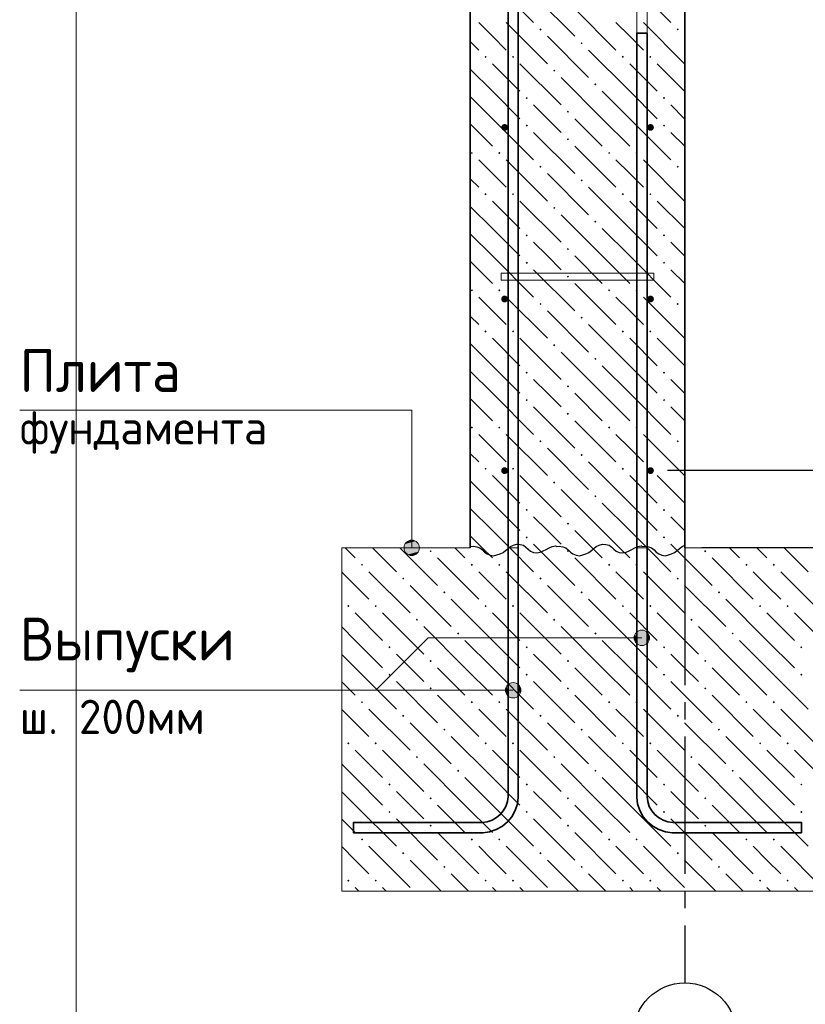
# Model space of a CAD drawing. Header units: millimetres. Extents: x 0 to 59400, y 0 to 42000.
# Tile 27 of 37: x 45623 to 50201, y 8943 to 14681. Entities that reach past the tile are written whole.
import ezdxf

# ---------------------------------------------------------------- set-up
doc = ezdxf.new("R2010")
doc.units = ezdxf.units.MM
doc.linetypes.add('______5', pattern=[1100, 800, -100, 100, -100])
for name, color, linetype, lineweight in [('Standard', 7, 'Continuous', 25), ('Выпуски арматуры Г-обр.', 52, 'Continuous', 25), ('ЖБ Стена верхний уровень', 7, 'Continuous', 35), ('Позиционная метка диаметр_ шаг', 7, 'Continuous', 13), ('Позиционная метка линия выноска', 7, 'Continuous', 13), ('Примечания', 7, 'Continuous', 13), ('Стена фоновая арматура У1', 7, 'Continuous', 18), ('Стена фоновая арматура Х1', 7, 'Continuous', 35), ('Стена фоновая затяжка С-обр.', 52, 'Continuous', 25), ('Фоновоя арматура Х1', 52, 'Continuous', 25)]:
    doc.layers.add(name, color=color, linetype=linetype, lineweight=lineweight)
doc.layers.add('Оси', color=7, linetype='______5')
doc.styles.add('ISOCPEUR', font='txt')

msp = doc.modelspace()

# ---------------------------------------------------------------- hatches: boundary and pattern name
at = {"layer": 'ЖБ Стена верхний уровень', "linetype": 'Continuous', "lineweight": 18, "transparency": 33554687}
for points in [[(48651.4, 14624.2), (48657.9, 14630.7), (48664.4, 14624.2), (48657.9, 14617.7)], [(49451.4, 14624.2), (49457.9, 14630.7), (49464.4, 14624.2), (49457.9, 14617.7)], [(48891.4, 14544.2), (48897.9, 14550.7), (48904.4, 14544.2), (48897.9, 14537.7)], [(48331.4, 14464.2), (48337.9, 14470.7), (48344.4, 14464.2), (48337.9, 14457.7)], [(48491.4, 14464.2), (48497.9, 14470.7), (48504.4, 14464.2), (48497.9, 14457.7)], [(49131.4, 14464.2), (49137.9, 14470.7), (49144.4, 14464.2), (49137.9, 14457.7)], [(49291.4, 14464.2), (49297.9, 14470.7), (49304.4, 14464.2), (49297.9, 14457.7)], [(48731.4, 14384.2), (48737.9, 14390.7), (48744.4, 14384.2), (48737.9, 14377.7)], [(48971.4, 14304.2), (48977.9, 14310.7), (48984.4, 14304.2), (48977.9, 14297.7)], [(48571.4, 14224.2), (48577.9, 14230.7), (48584.4, 14224.2), (48577.9, 14217.7)], [(49371.4, 14224.2), (49377.9, 14230.7), (49384.4, 14224.2), (49377.9, 14217.7)], [(48811.4, 14144.2), (48817.9, 14150.7), (48824.4, 14144.2), (48817.9, 14137.7)], [(48571.4, 14064.2), (48577.9, 14070.7), (48584.4, 14064.2), (48577.9, 14057.7)], [(49371.4, 14064.2), (49377.9, 14070.7), (49384.4, 14064.2), (49377.9, 14057.7)], [(48811.4, 13984.2), (48817.9, 13990.7), (48824.4, 13984.2), (48817.9, 13977.7)], [(48251.4, 13904.2), (48257.9, 13910.7), (48264.4, 13904.2), (48257.9, 13897.7)], [(48411.4, 13904.2), (48417.9, 13910.7), (48424.4, 13904.2), (48417.9, 13897.7)], [(49051.4, 13904.2), (49057.9, 13910.7), (49064.4, 13904.2), (49057.9, 13897.7)], [(49211.4, 13904.2), (49217.9, 13910.7), (49224.4, 13904.2), (49217.9, 13897.7)], [(48651.4, 13824.2), (48657.9, 13830.7), (48664.4, 13824.2), (48657.9, 13817.7)], [(49451.4, 13824.2), (49457.9, 13830.7), (49464.4, 13824.2), (49457.9, 13817.7)], [(48891.4, 13744.2), (48897.9, 13750.7), (48904.4, 13744.2), (48897.9, 13737.7)], [(48331.4, 13664.2), (48337.9, 13670.7), (48344.4, 13664.2), (48337.9, 13657.7)], [(48491.4, 13664.2), (48497.9, 13670.7), (48504.4, 13664.2), (48497.9, 13657.7)], [(49131.4, 13664.2), (49137.9, 13670.7), (49144.4, 13664.2), (49137.9, 13657.7)], [(49291.4, 13664.2), (49297.9, 13670.7), (49304.4, 13664.2), (49297.9, 13657.7)], [(48731.4, 13584.2), (48737.9, 13590.7), (48744.4, 13584.2), (48737.9, 13577.7)], [(48971.4, 13504.2), (48977.9, 13510.7), (48984.4, 13504.2), (48977.9, 13497.7)], [(48571.4, 13424.2), (48577.9, 13430.7), (48584.4, 13424.2), (48577.9, 13417.7)], [(49371.4, 13424.2), (49377.9, 13430.7), (49384.4, 13424.2), (49377.9, 13417.7)], [(48811.4, 13344.2), (48817.9, 13350.7), (48824.4, 13344.2), (48817.9, 13337.7)], [(48571.4, 13264.2), (48577.9, 13270.7), (48584.4, 13264.2), (48577.9, 13257.7)], [(49371.4, 13264.2), (49377.9, 13270.7), (49384.4, 13264.2), (49377.9, 13257.7)], [(48811.4, 13184.2), (48817.9, 13190.7), (48824.4, 13184.2), (48817.9, 13177.7)], [(48251.4, 13104.2), (48257.9, 13110.7), (48264.4, 13104.2), (48257.9, 13097.7)], [(48411.4, 13104.2), (48417.9, 13110.7), (48424.4, 13104.2), (48417.9, 13097.7)], [(49051.4, 13104.2), (49057.9, 13110.7), (49064.4, 13104.2), (49057.9, 13097.7)], [(49211.4, 13104.2), (49217.9, 13110.7), (49224.4, 13104.2), (49217.9, 13097.7)], [(48651.4, 13024.2), (48657.9, 13030.7), (48664.4, 13024.2), (48657.9, 13017.7)], [(49451.4, 13024.2), (49457.9, 13030.7), (49464.4, 13024.2), (49457.9, 13017.7)], [(48891.4, 12944.2), (48897.9, 12950.7), (48904.4, 12944.2), (48897.9, 12937.7)], [(48331.4, 12864.2), (48337.9, 12870.7), (48344.4, 12864.2), (48337.9, 12857.7)], [(48491.4, 12864.2), (48497.9, 12870.7), (48504.4, 12864.2), (48497.9, 12857.7)], [(49131.4, 12864.2), (49137.9, 12870.7), (49144.4, 12864.2), (49137.9, 12857.7)], [(49291.4, 12864.2), (49297.9, 12870.7), (49304.4, 12864.2), (49297.9, 12857.7)], [(48731.4, 12784.2), (48737.9, 12790.7), (48744.4, 12784.2), (48737.9, 12777.7)], [(48971.4, 12704.2), (48977.9, 12710.7), (48984.4, 12704.2), (48977.9, 12697.7)], [(48571.4, 12624.2), (48577.9, 12630.7), (48584.4, 12624.2), (48577.9, 12617.7)], [(49371.4, 12624.2), (49377.9, 12630.7), (49384.4, 12624.2), (49377.9, 12617.7)], [(48811.4, 12544.2), (48817.9, 12550.7), (48824.4, 12544.2), (48817.9, 12537.7)], [(48571.4, 12464.2), (48577.9, 12470.7), (48584.4, 12464.2), (48577.9, 12457.7)], [(49371.4, 12464.2), (49377.9, 12470.7), (49384.4, 12464.2), (49377.9, 12457.7)], [(48811.4, 12384.2), (48817.9, 12390.7), (48824.4, 12384.2), (48817.9, 12377.7)], [(48251.4, 12304.2), (48257.9, 12310.7), (48264.4, 12304.2), (48257.9, 12297.7)], [(48411.4, 12304.2), (48417.9, 12310.7), (48424.4, 12304.2), (48417.9, 12297.7)], [(49051.4, 12304.2), (49057.9, 12310.7), (49064.4, 12304.2), (49057.9, 12297.7)], [(49211.4, 12304.2), (49217.9, 12310.7), (49224.4, 12304.2), (49217.9, 12297.7)], [(48651.4, 12224.2), (48657.9, 12230.7), (48664.4, 12224.2), (48657.9, 12217.7)], [(49451.4, 12224.2), (49457.9, 12230.7), (49464.4, 12224.2), (49457.9, 12217.7)], [(48891.4, 12144.2), (48897.9, 12150.7), (48904.4, 12144.2), (48897.9, 12137.7)], [(48331.4, 12064.2), (48337.9, 12070.7), (48344.4, 12064.2), (48337.9, 12057.7)], [(48491.4, 12064.2), (48497.9, 12070.7), (48504.4, 12064.2), (48497.9, 12057.7)], [(49131.4, 12064.2), (49137.9, 12070.7), (49144.4, 12064.2), (49137.9, 12057.7)], [(49291.4, 12064.2), (49297.9, 12070.7), (49304.4, 12064.2), (49297.9, 12057.7)], [(48731.4, 11984.2), (48737.9, 11990.7), (48744.4, 11984.2), (48737.9, 11977.7)], [(48971.4, 11904.2), (48977.9, 11910.7), (48984.4, 11904.2), (48977.9, 11897.7)], [(48571.4, 11824.2), (48577.9, 11830.7), (48584.4, 11824.2), (48577.9, 11817.7)], [(49371.4, 11824.2), (49377.9, 11830.7), (49384.4, 11824.2), (49377.9, 11817.7)], [(48811.4, 11744.2), (48817.9, 11750.7), (48824.4, 11744.2), (48817.9, 11737.7)], [(48571.4, 11664.2), (48577.9, 11670.7), (48584.4, 11664.2), (48577.9, 11657.7)], [(49371.4, 11664.2), (49377.9, 11670.7), (49384.4, 11664.2), (49377.9, 11657.7)]]:
    msp.add_hatch(color=7, dxfattribs=at).paths.add_polyline_path(points, flags=16)
at = {"layer": 'Позиционная метка линия выноска', "linetype": 'Continuous', "lineweight": 13, "transparency": 33554687}
for points in [[(47885.1, 11642), (47930.1, 11642), (47907.6, 11648.3)], [(47862.6, 11603.3), (47952.6, 11603.3), (47946.3, 11625.8)], [(47862.6, 11603.3), (47946.3, 11625.8), (47868.9, 11625.8)], [(47868.9, 11580.8), (47952.6, 11603.3), (47862.6, 11603.3)], [(47868.9, 11625.8), (47946.3, 11625.8), (47930.1, 11642)], [(47868.9, 11625.8), (47930.1, 11642), (47885.1, 11642)], [(47868.9, 11580.8), (47946.3, 11580.8), (47952.6, 11603.3)], [(47885.1, 11564.6), (47946.3, 11580.8), (47868.9, 11580.8)], [(47885.1, 11564.6), (47930.1, 11564.6), (47946.3, 11580.8)], [(47930.1, 11564.6), (47885.1, 11564.6), (47907.6, 11558.3)], [(49210.1, 11056.3), (49210.1, 11101.3), (49203.8, 11078.8)], [(49226.3, 11040.1), (49226.3, 11117.5), (49210.1, 11101.3)], [(49226.3, 11040.1), (49210.1, 11101.3), (49210.1, 11056.3)], [(49248.8, 11033.8), (49248.8, 11123.8), (49226.3, 11117.5)], [(49248.8, 11033.8), (49226.3, 11117.5), (49226.3, 11040.1)], [(49271.3, 11040.1), (49271.3, 11117.5), (49248.8, 11123.8)], [(49271.3, 11040.1), (49248.8, 11123.8), (49248.8, 11033.8)], [(49287.5, 11056.3), (49287.5, 11101.3), (49271.3, 11117.5)], [(49287.5, 11056.3), (49271.3, 11117.5), (49271.3, 11040.1)], [(49287.5, 11101.3), (49287.5, 11056.3), (49293.8, 11078.8)], [(48460.1, 10750.9), (48460.1, 10795.9), (48453.8, 10773.4)], [(48476.3, 10734.7), (48476.3, 10812.1), (48460.1, 10795.9)], [(48476.3, 10734.7), (48460.1, 10795.9), (48460.1, 10750.9)], [(48498.8, 10728.4), (48498.8, 10818.4), (48476.3, 10812.1)], [(48498.8, 10728.4), (48476.3, 10812.1), (48476.3, 10734.7)], [(48521.3, 10734.7), (48521.3, 10812.1), (48498.8, 10818.4)], [(48521.3, 10734.7), (48498.8, 10818.4), (48498.8, 10728.4)], [(48537.5, 10750.9), (48537.5, 10795.9), (48521.3, 10812.1)], [(48537.5, 10750.9), (48521.3, 10812.1), (48521.3, 10734.7)], [(48537.5, 10795.9), (48537.5, 10750.9), (48543.8, 10773.4)]]:
    msp.add_hatch(color=7, dxfattribs=at).paths.add_polyline_path(points)
at = {"layer": 'Стена фоновая арматура У1', "linetype": 'Continuous', "lineweight": 13, "transparency": 33554687}
for points in [[(48468.8, 14053.3), (48467.3, 14060.9), (48463, 14067.4), (48456.5, 14071.7), (48448.8, 14073.3), (48441.2, 14071.7), (48434.7, 14067.4), (48430.4, 14060.9), (48428.8, 14053.3), (48430.4, 14045.6), (48434.7, 14039.1), (48441.2, 14034.8), (48448.8, 14033.3), (48456.5, 14034.8), (48463, 14039.1), (48467.3, 14045.6)], [(49318.8, 14053.3), (49317.3, 14060.9), (49313, 14067.4), (49306.5, 14071.7), (49298.8, 14073.3), (49291.2, 14071.7), (49284.7, 14067.4), (49280.4, 14060.9), (49278.8, 14053.3), (49280.4, 14045.6), (49284.7, 14039.1), (49291.2, 14034.8), (49298.8, 14033.3), (49306.5, 14034.8), (49313, 14039.1), (49317.3, 14045.6)], [(48468.8, 13053.3), (48467.3, 13060.9), (48463, 13067.4), (48456.5, 13071.7), (48448.8, 13073.3), (48441.2, 13071.7), (48434.7, 13067.4), (48430.4, 13060.9), (48428.8, 13053.3), (48430.4, 13045.6), (48434.7, 13039.1), (48441.2, 13034.8), (48448.8, 13033.3), (48456.5, 13034.8), (48463, 13039.1), (48467.3, 13045.6)], [(49318.8, 13053.3), (49317.3, 13060.9), (49313, 13067.4), (49306.5, 13071.7), (49298.8, 13073.3), (49291.2, 13071.7), (49284.7, 13067.4), (49280.4, 13060.9), (49278.8, 13053.3), (49280.4, 13045.6), (49284.7, 13039.1), (49291.2, 13034.8), (49298.8, 13033.3), (49306.5, 13034.8), (49313, 13039.1), (49317.3, 13045.6)], [(48468.8, 12053.3), (48467.3, 12060.9), (48463, 12067.4), (48456.5, 12071.7), (48448.8, 12073.3), (48441.2, 12071.7), (48434.7, 12067.4), (48430.4, 12060.9), (48428.8, 12053.3), (48430.4, 12045.6), (48434.7, 12039.1), (48441.2, 12034.8), (48448.8, 12033.3), (48456.5, 12034.8), (48463, 12039.1), (48467.3, 12045.6)], [(49318.8, 12053.3), (49317.3, 12060.9), (49313, 12067.4), (49306.5, 12071.7), (49298.8, 12073.3), (49291.2, 12071.7), (49284.7, 12067.4), (49280.4, 12060.9), (49278.8, 12053.3), (49280.4, 12045.6), (49284.7, 12039.1), (49291.2, 12034.8), (49298.8, 12033.3), (49306.5, 12034.8), (49313, 12039.1), (49317.3, 12045.6)]]:
    msp.add_hatch(color=7, dxfattribs=at).paths.add_polyline_path(points)
at = {"layer": 'Фоновоя арматура Х1', "linetype": 'Continuous', "lineweight": 18, "transparency": 33554687}
for points in [[(48011.4, 11584.2), (48017.9, 11590.7), (48024.4, 11584.2), (48017.9, 11577.7)], [(48811.4, 11584.2), (48817.9, 11590.7), (48824.4, 11584.2), (48817.9, 11577.7)], [(49611.4, 11584.2), (49617.9, 11590.7), (49624.4, 11584.2), (49617.9, 11577.7)], [(47611.4, 11504.2), (47617.9, 11510.7), (47624.4, 11504.2), (47617.9, 11497.7)], [(48251.4, 11504.2), (48257.9, 11510.7), (48264.4, 11504.2), (48257.9, 11497.7)], [(48411.4, 11504.2), (48417.9, 11510.7), (48424.4, 11504.2), (48417.9, 11497.7)], [(49051.4, 11504.2), (49057.9, 11510.7), (49064.4, 11504.2), (49057.9, 11497.7)], [(49211.4, 11504.2), (49217.9, 11510.7), (49224.4, 11504.2), (49217.9, 11497.7)], [(49851.4, 11504.2), (49857.9, 11510.7), (49864.4, 11504.2), (49857.9, 11497.7)], [(50011.4, 11504.2), (50017.9, 11510.7), (50024.4, 11504.2), (50017.9, 11497.7)], [(47851.4, 11424.2), (47857.9, 11430.7), (47864.4, 11424.2), (47857.9, 11417.7)], [(48651.4, 11424.2), (48657.9, 11430.7), (48664.4, 11424.2), (48657.9, 11417.7)], [(49451.4, 11424.2), (49457.9, 11430.7), (49464.4, 11424.2), (49457.9, 11417.7)], [(48091.4, 11344.2), (48097.9, 11350.7), (48104.4, 11344.2), (48097.9, 11337.7)], [(48891.4, 11344.2), (48897.9, 11350.7), (48904.4, 11344.2), (48897.9, 11337.7)], [(49691.4, 11344.2), (49697.9, 11350.7), (49704.4, 11344.2), (49697.9, 11337.7)], [(47531.4, 11264.2), (47537.9, 11270.7), (47544.4, 11264.2), (47537.9, 11257.7)], [(47691.4, 11264.2), (47697.9, 11270.7), (47704.4, 11264.2), (47697.9, 11257.7)], [(48331.4, 11264.2), (48337.9, 11270.7), (48344.4, 11264.2), (48337.9, 11257.7)], [(48491.4, 11264.2), (48497.9, 11270.7), (48504.4, 11264.2), (48497.9, 11257.7)], [(49131.4, 11264.2), (49137.9, 11270.7), (49144.4, 11264.2), (49137.9, 11257.7)], [(49291.4, 11264.2), (49297.9, 11270.7), (49304.4, 11264.2), (49297.9, 11257.7)], [(49931.4, 11264.2), (49937.9, 11270.7), (49944.4, 11264.2), (49937.9, 11257.7)], [(50091.4, 11264.2), (50097.9, 11270.7), (50104.4, 11264.2), (50097.9, 11257.7)], [(47931.4, 11184.2), (47937.9, 11190.7), (47944.4, 11184.2), (47937.9, 11177.7)], [(48731.4, 11184.2), (48737.9, 11190.7), (48744.4, 11184.2), (48737.9, 11177.7)], [(49531.4, 11184.2), (49537.9, 11190.7), (49544.4, 11184.2), (49537.9, 11177.7)], [(48171.4, 11104.2), (48177.9, 11110.7), (48184.4, 11104.2), (48177.9, 11097.7)], [(48971.4, 11104.2), (48977.9, 11110.7), (48984.4, 11104.2), (48977.9, 11097.7)], [(49771.4, 11104.2), (49777.9, 11110.7), (49784.4, 11104.2), (49777.9, 11097.7)], [(47771.4, 11024.2), (47777.9, 11030.7), (47784.4, 11024.2), (47777.9, 11017.7)], [(48571.4, 11024.2), (48577.9, 11030.7), (48584.4, 11024.2), (48577.9, 11017.7)], [(49371.4, 11024.2), (49377.9, 11030.7), (49384.4, 11024.2), (49377.9, 11017.7)], [(50171.4, 11024.2), (50177.9, 11030.7), (50184.4, 11024.2), (50177.9, 11017.7)], [(48011.4, 10944.2), (48017.9, 10950.7), (48024.4, 10944.2), (48017.9, 10937.7)], [(48811.4, 10944.2), (48817.9, 10950.7), (48824.4, 10944.2), (48817.9, 10937.7)], [(49611.4, 10944.2), (49617.9, 10950.7), (49624.4, 10944.2), (49617.9, 10937.7)], [(47771.4, 10864.2), (47777.9, 10870.7), (47784.4, 10864.2), (47777.9, 10857.7)], [(48571.4, 10864.2), (48577.9, 10870.7), (48584.4, 10864.2), (48577.9, 10857.7)], [(49371.4, 10864.2), (49377.9, 10870.7), (49384.4, 10864.2), (49377.9, 10857.7)], [(50171.4, 10864.2), (50177.9, 10870.7), (50184.4, 10864.2), (50177.9, 10857.7)], [(48011.4, 10784.2), (48017.9, 10790.7), (48024.4, 10784.2), (48017.9, 10777.7)], [(48811.4, 10784.2), (48817.9, 10790.7), (48824.4, 10784.2), (48817.9, 10777.7)], [(49611.4, 10784.2), (49617.9, 10790.7), (49624.4, 10784.2), (49617.9, 10777.7)], [(47611.4, 10704.2), (47617.9, 10710.7), (47624.4, 10704.2), (47617.9, 10697.7)], [(48251.4, 10704.2), (48257.9, 10710.7), (48264.4, 10704.2), (48257.9, 10697.7)], [(48411.4, 10704.2), (48417.9, 10710.7), (48424.4, 10704.2), (48417.9, 10697.7)], [(49051.4, 10704.2), (49057.9, 10710.7), (49064.4, 10704.2), (49057.9, 10697.7)], [(49211.4, 10704.2), (49217.9, 10710.7), (49224.4, 10704.2), (49217.9, 10697.7)], [(49851.4, 10704.2), (49857.9, 10710.7), (49864.4, 10704.2), (49857.9, 10697.7)], [(50011.4, 10704.2), (50017.9, 10710.7), (50024.4, 10704.2), (50017.9, 10697.7)], [(47851.4, 10624.2), (47857.9, 10630.7), (47864.4, 10624.2), (47857.9, 10617.7)], [(48651.4, 10624.2), (48657.9, 10630.7), (48664.4, 10624.2), (48657.9, 10617.7)], [(49451.4, 10624.2), (49457.9, 10630.7), (49464.4, 10624.2), (49457.9, 10617.7)], [(48091.4, 10544.2), (48097.9, 10550.7), (48104.4, 10544.2), (48097.9, 10537.7)], [(48891.4, 10544.2), (48897.9, 10550.7), (48904.4, 10544.2), (48897.9, 10537.7)], [(49691.4, 10544.2), (49697.9, 10550.7), (49704.4, 10544.2), (49697.9, 10537.7)], [(47531.4, 10464.2), (47537.9, 10470.7), (47544.4, 10464.2), (47537.9, 10457.7)], [(47691.4, 10464.2), (47697.9, 10470.7), (47704.4, 10464.2), (47697.9, 10457.7)], [(48331.4, 10464.2), (48337.9, 10470.7), (48344.4, 10464.2), (48337.9, 10457.7)], [(48491.4, 10464.2), (48497.9, 10470.7), (48504.4, 10464.2), (48497.9, 10457.7)], [(49131.4, 10464.2), (49137.9, 10470.7), (49144.4, 10464.2), (49137.9, 10457.7)], [(49291.4, 10464.2), (49297.9, 10470.7), (49304.4, 10464.2), (49297.9, 10457.7)], [(49931.4, 10464.2), (49937.9, 10470.7), (49944.4, 10464.2), (49937.9, 10457.7)], [(50091.4, 10464.2), (50097.9, 10470.7), (50104.4, 10464.2), (50097.9, 10457.7)], [(47931.4, 10384.2), (47937.9, 10390.7), (47944.4, 10384.2), (47937.9, 10377.7)], [(48731.4, 10384.2), (48737.9, 10390.7), (48744.4, 10384.2), (48737.9, 10377.7)], [(49531.4, 10384.2), (49537.9, 10390.7), (49544.4, 10384.2), (49537.9, 10377.7)], [(48171.4, 10304.2), (48177.9, 10310.7), (48184.4, 10304.2), (48177.9, 10297.7)], [(48971.4, 10304.2), (48977.9, 10310.7), (48984.4, 10304.2), (48977.9, 10297.7)], [(49771.4, 10304.2), (49777.9, 10310.7), (49784.4, 10304.2), (49777.9, 10297.7)], [(47771.4, 10224.2), (47777.9, 10230.7), (47784.4, 10224.2), (47777.9, 10217.7)], [(48571.4, 10224.2), (48577.9, 10230.7), (48584.4, 10224.2), (48577.9, 10217.7)], [(49371.4, 10224.2), (49377.9, 10230.7), (49384.4, 10224.2), (49377.9, 10217.7)], [(50171.4, 10224.2), (50177.9, 10230.7), (50184.4, 10224.2), (50177.9, 10217.7)], [(48011.4, 10144.2), (48017.9, 10150.7), (48024.4, 10144.2), (48017.9, 10137.7)], [(48811.4, 10144.2), (48817.9, 10150.7), (48824.4, 10144.2), (48817.9, 10137.7)], [(49611.4, 10144.2), (49617.9, 10150.7), (49624.4, 10144.2), (49617.9, 10137.7)], [(47771.4, 10064.2), (47777.9, 10070.7), (47784.4, 10064.2), (47777.9, 10057.7)], [(48571.4, 10064.2), (48577.9, 10070.7), (48584.4, 10064.2), (48577.9, 10057.7)], [(49371.4, 10064.2), (49377.9, 10070.7), (49384.4, 10064.2), (49377.9, 10057.7)], [(50171.4, 10064.2), (50177.9, 10070.7), (50184.4, 10064.2), (50177.9, 10057.7)], [(48011.4, 9984.2), (48017.9, 9990.7), (48024.4, 9984.2), (48017.9, 9977.7)], [(48811.4, 9984.2), (48817.9, 9990.7), (48824.4, 9984.2), (48817.9, 9977.7)], [(49611.4, 9984.2), (49617.9, 9990.7), (49624.4, 9984.2), (49617.9, 9977.7)], [(47611.4, 9904.2), (47617.9, 9910.7), (47624.4, 9904.2), (47617.9, 9897.7)], [(48251.4, 9904.2), (48257.9, 9910.7), (48264.4, 9904.2), (48257.9, 9897.7)], [(48411.4, 9904.2), (48417.9, 9910.7), (48424.4, 9904.2), (48417.9, 9897.7)], [(49051.4, 9904.2), (49057.9, 9910.7), (49064.4, 9904.2), (49057.9, 9897.7)], [(49211.4, 9904.2), (49217.9, 9910.7), (49224.4, 9904.2), (49217.9, 9897.7)], [(49851.4, 9904.2), (49857.9, 9910.7), (49864.4, 9904.2), (49857.9, 9897.7)], [(50011.4, 9904.2), (50017.9, 9910.7), (50024.4, 9904.2), (50017.9, 9897.7)], [(47851.4, 9824.2), (47857.9, 9830.7), (47864.4, 9824.2), (47857.9, 9817.7)], [(48651.4, 9824.2), (48657.9, 9830.7), (48664.4, 9824.2), (48657.9, 9817.7)], [(49451.4, 9824.2), (49457.9, 9830.7), (49464.4, 9824.2), (49457.9, 9817.7)], [(48091.4, 9744.2), (48097.9, 9750.7), (48104.4, 9744.2), (48097.9, 9737.7)], [(48891.4, 9744.2), (48897.9, 9750.7), (48904.4, 9744.2), (48897.9, 9737.7)], [(49691.4, 9744.2), (49697.9, 9750.7), (49704.4, 9744.2), (49697.9, 9737.7)], [(47531.4, 9664.2), (47537.9, 9670.7), (47544.4, 9664.2), (47537.9, 9657.7)], [(47691.4, 9664.2), (47697.9, 9670.7), (47704.4, 9664.2), (47697.9, 9657.7)], [(48331.4, 9664.2), (48337.9, 9670.7), (48344.4, 9664.2), (48337.9, 9657.7)], [(48491.4, 9664.2), (48497.9, 9670.7), (48504.4, 9664.2), (48497.9, 9657.7)], [(49131.4, 9664.2), (49137.9, 9670.7), (49144.4, 9664.2), (49137.9, 9657.7)], [(49291.4, 9664.2), (49297.9, 9670.7), (49304.4, 9664.2), (49297.9, 9657.7)], [(49931.4, 9664.2), (49937.9, 9670.7), (49944.4, 9664.2), (49937.9, 9657.7)], [(50091.4, 9664.2), (50097.9, 9670.7), (50104.4, 9664.2), (50097.9, 9657.7)]]:
    msp.add_hatch(color=7, dxfattribs=at).paths.add_polyline_path(points, flags=16)

# ---------------------------------------------------------------- linework, layer by layer
at = {"layer": 'Standard', "color": 254, "linetype": 'Continuous', "lineweight": 13, "true_color": 0xc4c4ff, "transparency": 33554687}
msp.add_line((45952.3, 28767.7), (45952.3, 8661.7), dxfattribs=at)
at = {"layer": 'Standard', "color": 7, "linetype": 'Continuous', "lineweight": -3, "transparency": 33554687}
for points in [[(50841.9, 12053.3), (50838.4, 12053.3), (50838.4, 12053.3), (50824.9, 12053.3), (50824.9, 12053.3), (50824.9, 12053.3), (50824.9, 12053.3), (50824.9, 12053.3), (50824.9, 12053.3), (49398.8, 12053.3)], [(50841.9, 11603.3), (50745.4, 11603.3), (50745.4, 11603.3), (49598.8, 11603.3)]]:
    msp.add_lwpolyline(points, dxfattribs=at)
at = {"layer": 'Выпуски арматуры Г-обр.', "color": 7, "linetype": 'Continuous', "lineweight": 35, "transparency": 33554687}
for points in [[(48528.8, 16603.3), (48528.8, 10149.1), (48523.6, 10111.4), (48510.7, 10072.2), (48490.5, 10036.2), (48465.7, 10006.5), (48436, 9981.6), (48399.9, 9961.4), (48360.7, 9948.5), (48323, 9943.3), (47568.8, 9943.3), (47568.8, 10003.3), (48318.9, 10003.3), (48347, 10007.2), (48375.6, 10016.6), (48401.8, 10031.3), (48423.1, 10049), (48440.9, 10070.3), (48455.5, 10096.5), (48464.9, 10125.1), (48468.8, 10153.2), (48468.8, 16603.3), (48528.8, 16603.3)], [(49278.8, 14603.3), (49278.8, 10153.2), (49282.8, 10125.1), (49292.2, 10096.5), (49306.8, 10070.3), (49324.6, 10049), (49345.9, 10031.3), (49372.1, 10016.6), (49400.6, 10007.2), (49428.8, 10003.3), (50178.8, 10003.3), (50178.8, 9943.3), (49424.7, 9943.3), (49387, 9948.5), (49347.8, 9961.4), (49311.7, 9981.6), (49282, 10006.5), (49257.2, 10036.2), (49237, 10072.2), (49224.1, 10111.4), (49218.8, 10149.1), (49218.8, 14603.3), (49278.8, 14603.3)]]:
    msp.add_lwpolyline(points, dxfattribs=at)
at = {"layer": 'ЖБ Стена верхний уровень', "color": 7, "linetype": 'Continuous', "lineweight": 35, "transparency": 33554687}
for p, q in [((48248.8, 24103.3), (48248.8, 11603.3)), ((49498.8, 11603.3), (49498.8, 24103.3))]:
    msp.add_line(p, q, dxfattribs=at)
at = {"layer": 'ЖБ Стена верхний уровень', "color": 9, "linetype": 'Continuous', "lineweight": 18, "true_color": 0xc7c7c7, "transparency": 33554687}
for p, q in [((48377.9, 14904.2), (48617.9, 14664.2)), ((49177.9, 14904.2), (49417.9, 14664.2)), ((48617.9, 14824.2), (48857.9, 14584.2)), ((48857.9, 14744.2), (49097.9, 14504.2)), ((48377.9, 14584.2), (48297.9, 14664.2)), ((48457.9, 14664.2), (48697.9, 14424.2)), ((49177.9, 14584.2), (49097.9, 14664.2)), ((49257.9, 14664.2), (49497.9, 14424.2)), ((48457.9, 14504.2), (48377.9, 14584.2)), ((48697.9, 14584.2), (48937.9, 14344.2)), ((49257.9, 14504.2), (49177.9, 14584.2)), ((49497.9, 14584.2), (49498.8, 14583.3)), ((48248.8, 14553.3), (48297.9, 14504.2)), ((49177.9, 14264.2), (48937.9, 14504.2)), ((48377.9, 14424.2), (48537.9, 14264.2)), ((48537.9, 14424.2), (48777.9, 14184.2)), ((49177.9, 14424.2), (49337.9, 14264.2)), ((49337.9, 14424.2), (49498.8, 14263.3)), ((48377.9, 14264.2), (48248.8, 14393.3)), ((49017.9, 14104.2), (48777.9, 14344.2)), ((48248.8, 14233.3), (48377.9, 14104.2)), ((48377.9, 14264.2), (48537.9, 14104.2)), ((49017.9, 14264.2), (49177.9, 14104.2)), ((49177.9, 14264.2), (49337.9, 14104.2)), ((48697.9, 14104.2), (48617.9, 14184.2)), ((49497.9, 14104.2), (49417.9, 14184.2)), ((48248.8, 14073.3), (48377.9, 13944.2)), ((48377.9, 14104.2), (48617.9, 13864.2)), ((48777.9, 14024.2), (48697.9, 14104.2)), ((48857.9, 14104.2), (49017.9, 13944.2)), ((49017.9, 14104.2), (49177.9, 13944.2)), ((49177.9, 14104.2), (49417.9, 13864.2)), ((49498.8, 14103.3), (49497.9, 14104.2)), ((48617.9, 14024.2), (48857.9, 13784.2)), ((49417.9, 14024.2), (49498.8, 13943.3)), ((48857.9, 13944.2), (49097.9, 13704.2)), ((48377.9, 13784.2), (48297.9, 13864.2)), ((48457.9, 13864.2), (48697.9, 13624.2)), ((49177.9, 13784.2), (49097.9, 13864.2)), ((49257.9, 13864.2), (49497.9, 13624.2)), ((48457.9, 13704.2), (48377.9, 13784.2)), ((48697.9, 13784.2), (48937.9, 13544.2)), ((49257.9, 13704.2), (49177.9, 13784.2)), ((49497.9, 13784.2), (49498.8, 13783.3)), ((48248.8, 13753.3), (48297.9, 13704.2)), ((49177.9, 13464.2), (48937.9, 13704.2)), ((48377.9, 13624.2), (48537.9, 13464.2)), ((48537.9, 13624.2), (48777.9, 13384.2)), ((49177.9, 13624.2), (49337.9, 13464.2)), ((49337.9, 13624.2), (49498.8, 13463.3)), ((48377.9, 13464.2), (48248.8, 13593.3)), ((49017.9, 13304.2), (48777.9, 13544.2)), ((48248.8, 13433.3), (48377.9, 13304.2)), ((48377.9, 13464.2), (48537.9, 13304.2)), ((49017.9, 13464.2), (49177.9, 13304.2)), ((49177.9, 13464.2), (49337.9, 13304.2)), ((48697.9, 13304.2), (48617.9, 13384.2)), ((49497.9, 13304.2), (49417.9, 13384.2)), ((48248.8, 13273.3), (48377.9, 13144.2)), ((48377.9, 13304.2), (48617.9, 13064.2)), ((48777.9, 13224.2), (48697.9, 13304.2)), ((48857.9, 13304.2), (49017.9, 13144.2)), ((49017.9, 13304.2), (49177.9, 13144.2)), ((49177.9, 13304.2), (49417.9, 13064.2)), ((49498.8, 13303.3), (49497.9, 13304.2)), ((48617.9, 13224.2), (48857.9, 12984.2)), ((49417.9, 13224.2), (49498.8, 13143.3)), ((48857.9, 13144.2), (49097.9, 12904.2)), ((48377.9, 12984.2), (48297.9, 13064.2)), ((48457.9, 13064.2), (48697.9, 12824.2)), ((49177.9, 12984.2), (49097.9, 13064.2)), ((49257.9, 13064.2), (49497.9, 12824.2)), ((48457.9, 12904.2), (48377.9, 12984.2)), ((48697.9, 12984.2), (48937.9, 12744.2)), ((49257.9, 12904.2), (49177.9, 12984.2)), ((49497.9, 12984.2), (49498.8, 12983.3)), ((48248.8, 12953.3), (48297.9, 12904.2)), ((49177.9, 12664.2), (48937.9, 12904.2)), ((48377.9, 12824.2), (48537.9, 12664.2)), ((48537.9, 12824.2), (48777.9, 12584.2)), ((49177.9, 12824.2), (49337.9, 12664.2)), ((49337.9, 12824.2), (49498.8, 12663.3)), ((48377.9, 12664.2), (48248.8, 12793.3)), ((49017.9, 12504.2), (48777.9, 12744.2)), ((48248.8, 12633.3), (48377.9, 12504.2)), ((48377.9, 12664.2), (48537.9, 12504.2)), ((49017.9, 12664.2), (49177.9, 12504.2)), ((49177.9, 12664.2), (49337.9, 12504.2)), ((48697.9, 12504.2), (48617.9, 12584.2)), ((49497.9, 12504.2), (49417.9, 12584.2)), ((48248.8, 12473.3), (48377.9, 12344.2)), ((48377.9, 12504.2), (48617.9, 12264.2)), ((48777.9, 12424.2), (48697.9, 12504.2)), ((48857.9, 12504.2), (49017.9, 12344.2)), ((49017.9, 12504.2), (49177.9, 12344.2)), ((49177.9, 12504.2), (49417.9, 12264.2)), ((49498.8, 12503.3), (49497.9, 12504.2)), ((48617.9, 12424.2), (48857.9, 12184.2)), ((49417.9, 12424.2), (49498.8, 12343.3)), ((48857.9, 12344.2), (49097.9, 12104.2)), ((48377.9, 12184.2), (48297.9, 12264.2)), ((48457.9, 12264.2), (48697.9, 12024.2)), ((49177.9, 12184.2), (49097.9, 12264.2)), ((49257.9, 12264.2), (49497.9, 12024.2)), ((48457.9, 12104.2), (48377.9, 12184.2)), ((48697.9, 12184.2), (48937.9, 11944.2)), ((49257.9, 12104.2), (49177.9, 12184.2)), ((49497.9, 12184.2), (49498.8, 12183.3)), ((48248.8, 12153.3), (48297.9, 12104.2)), ((49177.9, 11864.2), (48937.9, 12104.2)), ((48377.9, 11864.2), (48248.8, 11993.3)), ((48377.9, 12024.2), (48537.9, 11864.2)), ((48537.9, 12024.2), (48777.9, 11784.2)), ((49177.9, 12024.2), (49337.9, 11864.2)), ((49337.9, 12024.2), (49498.8, 11863.3)), ((49017.9, 11704.2), (48777.9, 11944.2)), ((48248.8, 11833.3), (48377.9, 11704.2)), ((48377.9, 11864.2), (48537.9, 11704.2)), ((49017.9, 11864.2), (49177.9, 11704.2)), ((49177.9, 11864.2), (49337.9, 11704.2)), ((48697.9, 11704.2), (48617.9, 11784.2)), ((49497.9, 11704.2), (49417.9, 11784.2)), ((48248.8, 11673.3), (48318.8, 11603.3)), ((48377.9, 11704.2), (48478.8, 11603.3)), ((48777.9, 11624.2), (48697.9, 11704.2)), ((48857.9, 11704.2), (48958.8, 11603.3)), ((49017.9, 11704.2), (49118.8, 11603.3)), ((49177.9, 11704.2), (49278.8, 11603.3)), ((49498.8, 11703.3), (49497.9, 11704.2)), ((48617.9, 11624.2), (48638.8, 11603.3)), ((49417.9, 11624.2), (49438.8, 11603.3))]:
    msp.add_line(p, q, dxfattribs=at)
at = {"layer": 'Оси', "color": 8, "linetype": '______5', "lineweight": -3, "transparency": 33554687}
msp.add_line((49498.8, 11603.3), (49498.8, 9068.3), dxfattribs=at)
at = {"layer": 'Оси', "color": 7, "linetype": 'Continuous', "lineweight": -3, "transparency": 33554687}
msp.add_circle((49498.8, 8768.3), 300, dxfattribs=at)
at = {"layer": 'Позиционная метка линия выноска', "color": 7, "linetype": 'Continuous', "lineweight": 13, "transparency": 33554687}
for p, q in [((47907.6, 11648.3), (47907.6, 11648.3)), ((47862.6, 11603.3), (47862.6, 11603.3)), ((47952.6, 11603.3), (47952.6, 11603.3)), ((47907.6, 11558.3), (47907.6, 11558.3)), ((49203.8, 11078.8), (49203.8, 11078.8)), ((49248.8, 11123.8), (49248.8, 11123.8)), ((49293.8, 11078.8), (49293.8, 11078.8)), ((49248.8, 11033.8), (49248.8, 11033.8)), ((48498.8, 10818.4), (48498.8, 10818.4)), ((48453.8, 10773.4), (48453.8, 10773.4)), ((48543.8, 10773.4), (48543.8, 10773.4)), ((48498.8, 10728.4), (48498.8, 10728.4))]:
    msp.add_line(p, q, dxfattribs=at)
for points in [[(47907.6, 11603.3), (47907.6, 12406.1), (45623, 12406.1)], [(49248.8, 11078.8), (48004.3, 11078.8), (47699, 10773.4)], [(48498.8, 10773.4), (47957.6, 10773.4), (45623, 10773.4)]]:
    msp.add_lwpolyline(points, dxfattribs=at)
for centre in [(47907.6, 11603.3), (49248.8, 11078.8), (48498.8, 10773.4)]:
    msp.add_circle(centre, 45, dxfattribs=at)
at = {"layer": 'Примечания', "color": 7, "linetype": 'Continuous', "lineweight": 25, "transparency": 33554687}
for points in [[(48248.8, 11612), (48267.3, 11612.3), (48287.3, 11609.4), (48305.3, 11602.8), (48319.8, 11591.9), (48332.3, 11578.9), (48346.8, 11568), (48365.3, 11561.4), (48384.8, 11557.5), (48404.3, 11561.9), (48422.3, 11568.9), (48439.8, 11577), (48454.8, 11587.7), (48468.8, 11599.2), (48482.8, 11610.6), (48499.8, 11619.6), (48518.8, 11624.4), (48538.8, 11623.7), (48558.3, 11618.4), (48572.8, 11607.7), (48585.8, 11595.2), (48599.8, 11583.8), (48616.8, 11575.3), (48636.8, 11573.4), (48656.3, 11578.2), (48673.8, 11585.7), (48690.8, 11594.3), (48708.3, 11602.5), (48725.3, 11610.6), (48744.8, 11614.4), (48748.8, 11614.8)], [(48748.8, 11612), (48767.3, 11612.3), (48787.3, 11609.4), (48805.3, 11602.8), (48819.8, 11591.9), (48832.3, 11578.9), (48846.8, 11568), (48865.3, 11561.4), (48884.8, 11557.5), (48904.3, 11561.9), (48922.3, 11568.9), (48939.8, 11577), (48954.8, 11587.7), (48968.8, 11599.2), (48982.8, 11610.6), (48999.8, 11619.6), (49018.8, 11624.4), (49038.8, 11623.7), (49058.3, 11618.4), (49072.8, 11607.7), (49085.8, 11595.2), (49099.8, 11583.8), (49116.8, 11575.3), (49136.8, 11573.4), (49156.3, 11578.2), (49173.8, 11585.7), (49190.8, 11594.3), (49208.3, 11602.5), (49225.3, 11610.6), (49244.8, 11614.4), (49248.8, 11614.8)], [(49248.8, 11612), (49267.3, 11612.3), (49287.3, 11609.4), (49305.3, 11602.8), (49319.8, 11591.9), (49332.3, 11578.9), (49346.8, 11568), (49365.3, 11561.4), (49384.8, 11557.5), (49404.3, 11561.9), (49422.3, 11568.9), (49439.8, 11577), (49454.8, 11587.7), (49468.8, 11599.2), (49482.8, 11610.6), (49498.8, 11619.1)]]:
    msp.add_lwpolyline(points, dxfattribs=at)
at = {"layer": 'Стена фоновая арматура Х1', "color": 7, "linetype": 'Continuous', "lineweight": 18, "transparency": 33554687}
for points in [[(48468.8, 11603.3), (48468.8, 24688.2), (48473.9, 24724.8), (48486.5, 24762.9), (48506.1, 24798), (48530.3, 24826.8), (48559.1, 24851), (48594.2, 24870.6), (48632.3, 24883.2), (48668.9, 24888.3), (51028.8, 24888.3), (51028.8, 24828.3), (48673.1, 24828.3), (48645.9, 24824.5), (48618.5, 24815.4), (48593.3, 24801.3), (48572.9, 24784.2), (48555.8, 24763.8), (48541.7, 24738.6), (48532.6, 24711.2), (48528.8, 24684), (48528.8, 11603.3), (48468.8, 11603.3)], [(49218.8, 11603.3), (49218.8, 24588.2), (49223.9, 24624.8), (49236.5, 24662.9), (49256.1, 24698), (49280.3, 24726.8), (49309.1, 24751), (49344.2, 24770.6), (49382.3, 24783.2), (49418.9, 24788.3), (51878.8, 24788.3), (51878.8, 24728.3), (49423.1, 24728.3), (49396, 24724.5), (49368.5, 24715.4), (49343.3, 24701.3), (49322.9, 24684.2), (49305.8, 24663.8), (49291.7, 24638.6), (49282.6, 24611.2), (49278.8, 24584), (49278.8, 11603.3), (49218.8, 11603.3)]]:
    msp.add_lwpolyline(points, dxfattribs=at)
at = {"layer": 'Стена фоновая затяжка С-обр.', "color": 98, "linetype": 'Continuous', "lineweight": 13, "true_color": 0x005000, "transparency": 33554687}
msp.add_lwpolyline([(49318.8, 13163), (48428.8, 13163), (48428.8, 13203), (49318.8, 13203), (49318.8, 13163)], dxfattribs=at)
at = {"layer": 'Фоновоя арматура Х1', "color": 7, "linetype": 'Continuous', "lineweight": 13, "transparency": 33554687}
for p, q in [((47499.9, 11603.3), (47499.9, 9603.3)), ((48248.8, 11603.3), (47499.9, 11603.3)), ((52248.8, 11603.3), (49498.8, 11603.3)), ((47499.9, 9603.3), (52248.8, 9603.3))]:
    msp.add_line(p, q, dxfattribs=at)
at = {"layer": 'Фоновоя арматура Х1', "color": 252, "linetype": 'Continuous', "lineweight": 18, "true_color": 0x8f8f8f, "transparency": 33554687}
for p, q in [((47518.8, 11603.3), (47577.9, 11544.2)), ((47678.8, 11603.3), (47817.9, 11464.2)), ((47838.8, 11603.3), (48057.9, 11384.2)), ((48158.8, 11603.3), (48217.9, 11544.2)), ((48318.8, 11603.3), (48377.9, 11544.2)), ((48478.8, 11603.3), (48617.9, 11464.2)), ((48638.8, 11603.3), (48857.9, 11384.2)), ((48958.8, 11603.3), (49017.9, 11544.2)), ((49118.8, 11603.3), (49177.9, 11544.2)), ((49278.8, 11603.3), (49417.9, 11464.2)), ((49438.8, 11603.3), (49657.9, 11384.2)), ((49758.8, 11603.3), (49817.9, 11544.2)), ((49918.8, 11603.3), (49977.9, 11544.2)), ((50078.8, 11603.3), (50217.9, 11464.2)), ((48057.9, 11544.2), (48297.9, 11304.2)), ((48857.9, 11544.2), (49097.9, 11304.2)), ((49657.9, 11544.2), (49897.9, 11304.2)), ((47577.9, 11384.2), (47499.9, 11462.2)), ((47657.9, 11464.2), (47897.9, 11224.2)), ((48377.9, 11384.2), (48297.9, 11464.2)), ((48457.9, 11464.2), (48697.9, 11224.2)), ((49177.9, 11384.2), (49097.9, 11464.2)), ((49257.9, 11464.2), (49497.9, 11224.2)), ((49977.9, 11384.2), (49897.9, 11464.2)), ((50057.9, 11464.2), (50297.9, 11224.2)), ((47657.9, 11304.2), (47577.9, 11384.2)), ((47897.9, 11384.2), (48137.9, 11144.2)), ((48457.9, 11304.2), (48377.9, 11384.2)), ((48697.9, 11384.2), (48937.9, 11144.2)), ((49257.9, 11304.2), (49177.9, 11384.2)), ((49497.9, 11384.2), (49737.9, 11144.2)), ((50057.9, 11304.2), (49977.9, 11384.2)), ((48377.9, 11064.2), (48137.9, 11304.2)), ((49177.9, 11064.2), (48937.9, 11304.2)), ((49977.9, 11064.2), (49737.9, 11304.2)), ((47577.9, 11224.2), (47737.9, 11064.2)), ((47737.9, 11224.2), (47977.9, 10984.2)), ((48377.9, 11224.2), (48537.9, 11064.2)), ((48537.9, 11224.2), (48777.9, 10984.2)), ((49177.9, 11224.2), (49337.9, 11064.2)), ((49337.9, 11224.2), (49577.9, 10984.2)), ((49977.9, 11224.2), (50137.9, 11064.2)), ((50137.9, 11224.2), (50377.9, 10984.2)), ((47577.9, 11064.2), (47499.9, 11142.2)), ((48217.9, 10904.2), (47977.9, 11144.2)), ((49017.9, 10904.2), (48777.9, 11144.2)), ((49817.9, 10904.2), (49577.9, 11144.2)), ((47577.9, 11064.2), (47737.9, 10904.2)), ((48217.9, 11064.2), (48377.9, 10904.2)), ((48377.9, 11064.2), (48537.9, 10904.2)), ((49017.9, 11064.2), (49177.9, 10904.2)), ((49177.9, 11064.2), (49337.9, 10904.2)), ((49817.9, 11064.2), (49977.9, 10904.2)), ((49977.9, 11064.2), (50137.9, 10904.2)), ((47499.9, 10982.2), (47577.9, 10904.2)), ((47897.9, 10904.2), (47817.9, 10984.2)), ((48697.9, 10904.2), (48617.9, 10984.2)), ((49497.9, 10904.2), (49417.9, 10984.2)), ((47577.9, 10904.2), (47817.9, 10664.2)), ((47977.9, 10824.2), (47897.9, 10904.2)), ((48057.9, 10904.2), (48217.9, 10744.2)), ((48217.9, 10904.2), (48377.9, 10744.2)), ((48377.9, 10904.2), (48617.9, 10664.2)), ((48777.9, 10824.2), (48697.9, 10904.2)), ((48857.9, 10904.2), (49017.9, 10744.2)), ((49017.9, 10904.2), (49177.9, 10744.2)), ((49177.9, 10904.2), (49417.9, 10664.2)), ((49577.9, 10824.2), (49497.9, 10904.2)), ((49657.9, 10904.2), (49817.9, 10744.2)), ((49817.9, 10904.2), (49977.9, 10744.2)), ((49977.9, 10904.2), (50217.9, 10664.2)), ((47499.9, 10822.2), (47577.9, 10744.2)), ((47817.9, 10824.2), (48057.9, 10584.2)), ((48617.9, 10824.2), (48857.9, 10584.2)), ((49417.9, 10824.2), (49657.9, 10584.2)), ((48057.9, 10744.2), (48297.9, 10504.2)), ((48857.9, 10744.2), (49097.9, 10504.2)), ((49657.9, 10744.2), (49897.9, 10504.2)), ((47577.9, 10584.2), (47499.9, 10662.2)), ((47657.9, 10664.2), (47897.9, 10424.2)), ((48377.9, 10584.2), (48297.9, 10664.2)), ((48457.9, 10664.2), (48697.9, 10424.2)), ((49177.9, 10584.2), (49097.9, 10664.2)), ((49257.9, 10664.2), (49497.9, 10424.2)), ((49977.9, 10584.2), (49897.9, 10664.2)), ((50057.9, 10664.2), (50297.9, 10424.2)), ((47657.9, 10504.2), (47577.9, 10584.2)), ((47897.9, 10584.2), (48137.9, 10344.2)), ((48457.9, 10504.2), (48377.9, 10584.2)), ((48697.9, 10584.2), (48937.9, 10344.2)), ((49257.9, 10504.2), (49177.9, 10584.2)), ((49497.9, 10584.2), (49737.9, 10344.2)), ((50057.9, 10504.2), (49977.9, 10584.2)), ((48377.9, 10264.2), (48137.9, 10504.2)), ((49177.9, 10264.2), (48937.9, 10504.2)), ((49977.9, 10264.2), (49737.9, 10504.2)), ((47577.9, 10424.2), (47737.9, 10264.2)), ((47737.9, 10424.2), (47977.9, 10184.2)), ((48377.9, 10424.2), (48537.9, 10264.2)), ((48537.9, 10424.2), (48777.9, 10184.2)), ((49177.9, 10424.2), (49337.9, 10264.2)), ((49337.9, 10424.2), (49577.9, 10184.2)), ((49977.9, 10424.2), (50137.9, 10264.2)), ((50137.9, 10424.2), (50377.9, 10184.2)), ((47577.9, 10264.2), (47499.9, 10342.2)), ((48217.9, 10104.2), (47977.9, 10344.2)), ((49017.9, 10104.2), (48777.9, 10344.2)), ((49817.9, 10104.2), (49577.9, 10344.2)), ((47577.9, 10264.2), (47737.9, 10104.2)), ((48217.9, 10264.2), (48377.9, 10104.2)), ((48377.9, 10264.2), (48537.9, 10104.2)), ((49017.9, 10264.2), (49177.9, 10104.2)), ((49177.9, 10264.2), (49337.9, 10104.2)), ((49817.9, 10264.2), (49977.9, 10104.2)), ((49977.9, 10264.2), (50137.9, 10104.2)), ((47499.9, 10182.2), (47577.9, 10104.2)), ((47897.9, 10104.2), (47817.9, 10184.2)), ((48697.9, 10104.2), (48617.9, 10184.2)), ((49497.9, 10104.2), (49417.9, 10184.2)), ((47577.9, 10104.2), (47817.9, 9864.2)), ((47977.9, 10024.2), (47897.9, 10104.2)), ((48057.9, 10104.2), (48217.9, 9944.2)), ((48217.9, 10104.2), (48377.9, 9944.2)), ((48377.9, 10104.2), (48617.9, 9864.2)), ((48777.9, 10024.2), (48697.9, 10104.2)), ((48857.9, 10104.2), (49017.9, 9944.2)), ((49017.9, 10104.2), (49177.9, 9944.2)), ((49177.9, 10104.2), (49417.9, 9864.2)), ((49577.9, 10024.2), (49497.9, 10104.2)), ((49657.9, 10104.2), (49817.9, 9944.2)), ((49817.9, 10104.2), (49977.9, 9944.2)), ((49977.9, 10104.2), (50217.9, 9864.2)), ((47499.9, 10022.2), (47577.9, 9944.2)), ((47817.9, 10024.2), (48057.9, 9784.2)), ((48617.9, 10024.2), (48857.9, 9784.2)), ((49417.9, 10024.2), (49657.9, 9784.2)), ((48057.9, 9944.2), (48297.9, 9704.2)), ((48857.9, 9944.2), (49097.9, 9704.2)), ((49657.9, 9944.2), (49897.9, 9704.2)), ((47577.9, 9784.2), (47499.9, 9862.2)), ((47657.9, 9864.2), (47897.9, 9624.2)), ((48377.9, 9784.2), (48297.9, 9864.2)), ((48457.9, 9864.2), (48697.9, 9624.2)), ((49177.9, 9784.2), (49097.9, 9864.2)), ((49257.9, 9864.2), (49497.9, 9624.2)), ((49977.9, 9784.2), (49897.9, 9864.2)), ((50057.9, 9864.2), (50297.9, 9624.2)), ((47657.9, 9704.2), (47577.9, 9784.2)), ((47897.9, 9784.2), (48078.8, 9603.3)), ((48457.9, 9704.2), (48377.9, 9784.2)), ((48697.9, 9784.2), (48878.8, 9603.3)), ((49257.9, 9704.2), (49177.9, 9784.2)), ((49497.9, 9784.2), (49678.8, 9603.3)), ((50057.9, 9704.2), (49977.9, 9784.2)), ((48238.8, 9603.3), (48137.9, 9704.2)), ((49038.8, 9603.3), (48937.9, 9704.2)), ((49838.8, 9603.3), (49737.9, 9704.2)), ((47577.9, 9624.2), (47598.8, 9603.3)), ((47737.9, 9624.2), (47758.8, 9603.3)), ((48377.9, 9624.2), (48398.8, 9603.3)), ((48537.9, 9624.2), (48558.8, 9603.3)), ((49177.9, 9624.2), (49198.8, 9603.3)), ((49337.9, 9624.2), (49358.8, 9603.3)), ((49977.9, 9624.2), (49998.8, 9603.3)), ((50137.9, 9624.2), (50158.8, 9603.3))]:
    msp.add_line(p, q, dxfattribs=at)

# ---------------------------------------------------------------- texts
at = {"layer": 'Позиционная метка диаметр_ шаг', "color": 7, "linetype": 'Continuous', "lineweight": 25, "transparency": 33554687, "attachment_point": 7, "style": 'ISOCPEUR'}
for s, insert, char_height, width in [('\\W0.95;Плита', (45623, 12511.2), 250, 1093.334), ('\\W0.97;фундамента', (45623, 12151.2), 200, 1636.556), ('\\W0.96;Выпуски', (45623, 10878.5), 250, 1369.43), ('\\W0.96;ш. 200мм', (45623, 10518.5), 200, 1195.887)]:
    msp.add_mtext(s, dxfattribs=dict(at, insert=insert, char_height=char_height, width=width))

doc.saveas('drawing.dxf')
